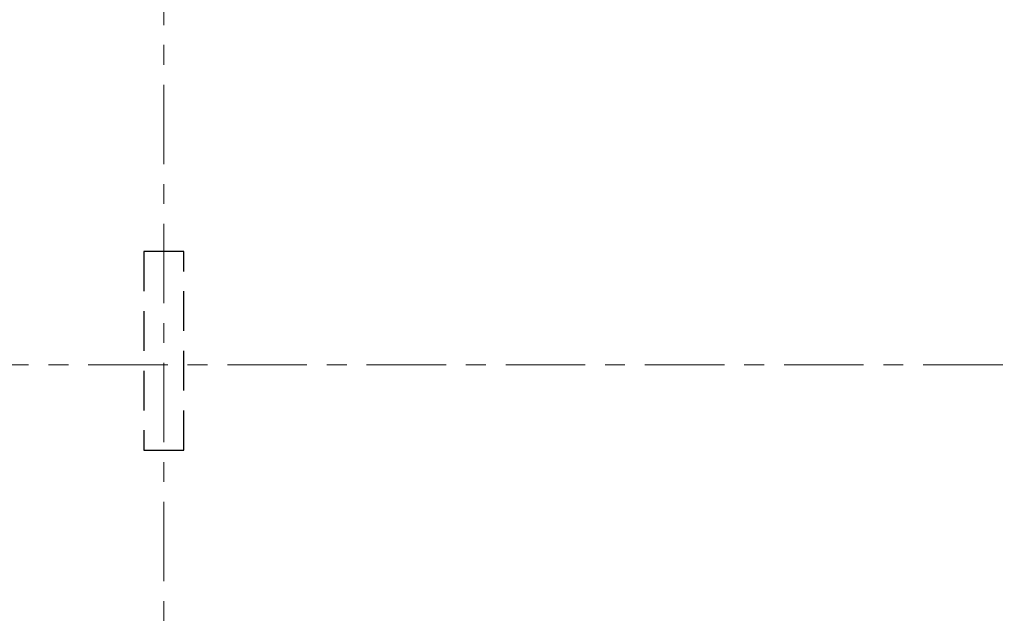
# Model space of a CAD drawing. Header units: metres. Extents: x -38 to 86, y -15 to 21.
# Tile 46 of 103: x 47.42 to 52.38, y 2.04 to 5.04. Entities that reach past the tile are written whole.
import ezdxf

# ---------------------------------------------------------------- set-up
doc = ezdxf.new("R2010")
doc.units = ezdxf.units.M
for name, pattern in [('______11', [0.5, 0.4, -0.05, 0, -0.05]), ('______2', [0.27, 0.2, -0.07]), ('______5', [1.1, 0.8, -0.1, 0.1, -0.1])]:
    doc.linetypes.add(name, pattern=pattern)
doc.layers.add('XR$2$Осевая линия (1)', color=7, linetype='______5', lineweight=13)
doc.layers.add('XR$5$Стена_ бетон несущ.', color=7, linetype='Continuous', lineweight=70, true_color=0xb4b496)

msp = doc.modelspace()

# ---------------------------------------------------------------- linework, layer by layer
at = {"layer": 'XR$2$Осевая линия (1)', "color": 253, "linetype": '______11', "lineweight": 13, "true_color": 0xa0a0a0, "transparency": 33554687}
for p, q in [((48.15, -3.39), (48.15, 8.13)), ((-2.63, 3.3), (62.6, 3.3))]:
    msp.add_line(p, q, dxfattribs=at)
at = {"layer": 'XR$5$Стена_ бетон несущ.', "color": 253, "linetype": '______2', "lineweight": -3, "true_color": 0xa0a0a0, "transparency": 33554687}
for p, q in [((48.25, 3.87), (48.05, 3.87)), ((48.05, 3.87), (48.05, 2.87)), ((48.25, 2.87), (48.25, 3.87)), ((48.05, 2.87), (48.25, 2.87))]:
    msp.add_line(p, q, dxfattribs=at)

doc.saveas('drawing.dxf')
